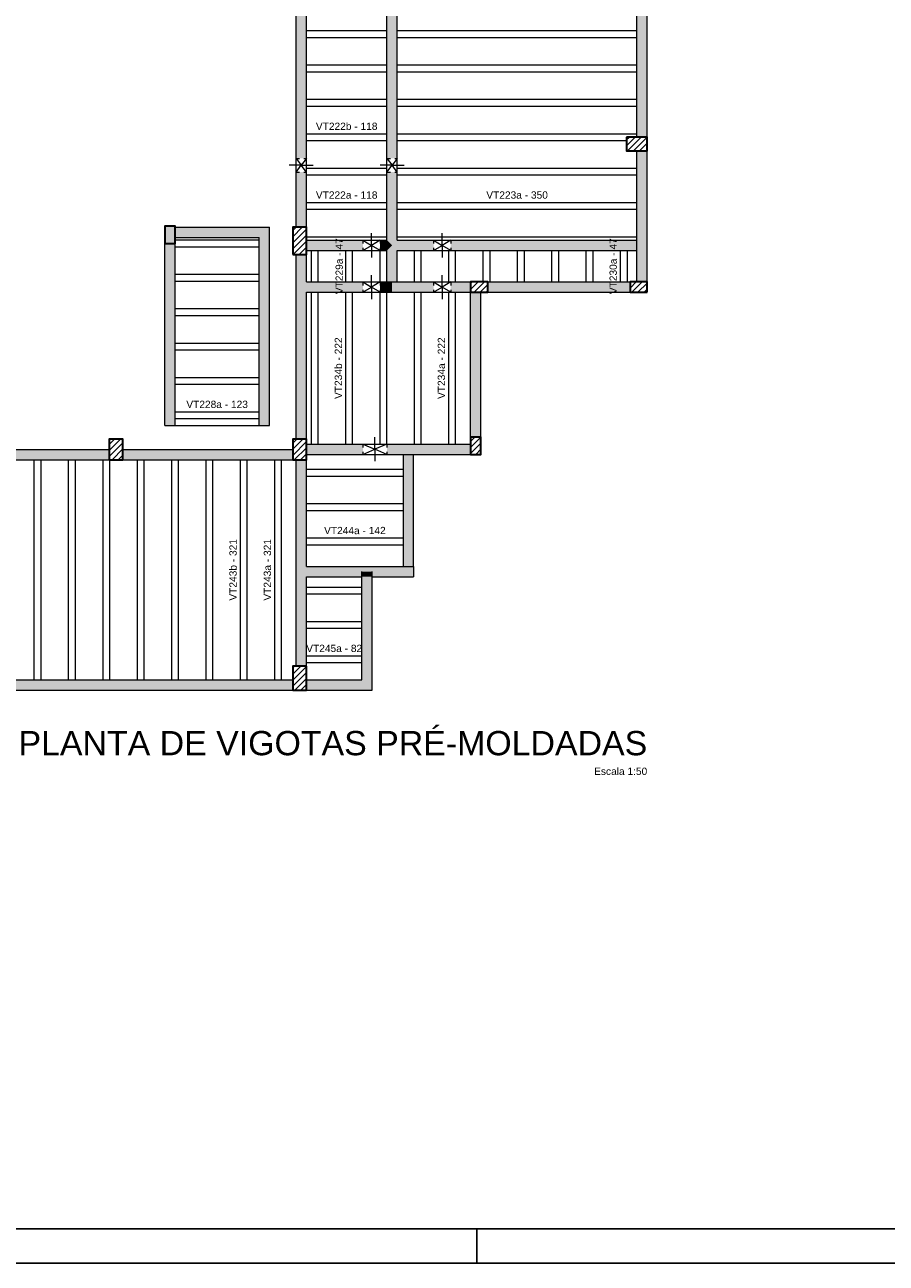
# Model space of a CAD drawing. Header units: millimetres. Extents: x 0 to 119, y 0 to 84.
# Tile 16 of 23: x 69 to 94, y 0 to 36. Entities that reach past the tile are written whole.
import ezdxf

# ---------------------------------------------------------------- set-up
doc = ezdxf.new("R2010")
doc.units = ezdxf.units.MM
doc.header["$MEASUREMENT"] = 0
doc.linetypes.add('DOT', pattern=[0.635, 0, -0.635])
doc.linetypes.add('NULL', pattern=[0])
for name, color, linetype, lineweight in [('DT-Hachura pilar em laje', 252, 'Continuous', 5), ('DT-Hachura viga em laje', 254, 'Continuous', 5), ('DT-Título', 3, 'Continuous', 20), ('FO-Aberturas', 7, 'Continuous', 5), ('FO-Hachuras das lajes', 1, 'Continuous', 20), ('FO-Pilares', 4, 'Continuous', 30), ('FO-Textos das lajes', 3, 'Continuous', 20), ('FO-Vigas', 1, 'Continuous', 20)]:
    doc.layers.add(name, color=color, linetype=linetype, lineweight=lineweight)
doc.layers.add('SEDUC_MARF', color=1, linetype='Continuous')
doc.layers.add('SEDUC_MARGG', color=7, linetype='Continuous')
doc.styles.add('Arial', font='txt')

msp = doc.modelspace()

# ---------------------------------------------------------------- hatches: boundary and pattern name
at = {"layer": 'DT-Hachura pilar em laje', "linetype": 'Continuous'}
h = msp.add_hatch(dxfattribs=at)
h.set_pattern_fill('ANSI31', color=252, style=0)
h.paths.add_polyline_path([(86.2657, 32.7735), (86.2657, 32.5735), (86.2657, 32.3735), (86.5657, 32.3735), (86.8657, 32.3735), (86.8657, 32.5735), (86.8657, 32.7735), (86.5657, 32.7735)])
msp.add_hatch(color=252, dxfattribs=at).paths.add_polyline_path([(72.8251, 29.6825), (72.9751, 29.6825), (73.1251, 29.6825), (73.1251, 29.9325), (73.1251, 30.1825), (72.9751, 30.1825), (72.8251, 30.1825), (72.8251, 29.9325)])
h = msp.add_hatch(dxfattribs=at)
h.set_pattern_fill('ANSI31', color=252, style=0)
h.paths.add_polyline_path([(76.5451, 29.3555), (76.7451, 29.3555), (76.9451, 29.3555), (76.9451, 29.7555), (76.9451, 30.1555), (76.7451, 30.1555), (76.5451, 30.1555), (76.5451, 29.7555)])
h = msp.add_hatch(dxfattribs=at)
h.set_pattern_fill('ANSI31', color=252, style=0)
h.paths.add_polyline_path([(82.2251, 28.2603), (82.2251, 28.4103), (82.2251, 28.5603), (81.9751, 28.5603), (81.7251, 28.5603), (81.7251, 28.4103), (81.7251, 28.2603), (81.9751, 28.2603)])
h = msp.add_hatch(dxfattribs=at)
h.set_pattern_fill('ANSI31', color=252, style=0)
h.paths.add_polyline_path([(86.8651, 28.2603), (86.8651, 28.4103), (86.8651, 28.5603), (86.6151, 28.5603), (86.3651, 28.5603), (86.3651, 28.4103), (86.3651, 28.2603), (86.6151, 28.2603)])
h = msp.add_hatch(dxfattribs=at)
h.set_pattern_fill('ANSI31', color=252, style=0)
h.paths.add_polyline_path([(71.2051, 23.3825), (71.4051, 23.3825), (71.6051, 23.3825), (71.6051, 23.6825), (71.6051, 23.9825), (71.4051, 23.9825), (71.2051, 23.9825), (71.2051, 23.6825)])
h = msp.add_hatch(dxfattribs=at)
h.set_pattern_fill('ANSI31', color=252, style=0)
h.paths.add_polyline_path([(76.5451, 23.3825), (76.7451, 23.3825), (76.9451, 23.3825), (76.9451, 23.6825), (76.9451, 23.9825), (76.7451, 23.9825), (76.5451, 23.9825), (76.5451, 23.6825)])
h = msp.add_hatch(dxfattribs=at)
h.set_pattern_fill('ANSI31', color=252, style=0)
h.paths.add_polyline_path([(81.7251, 23.5407), (81.8751, 23.5407), (82.0251, 23.5407), (82.0251, 23.7907), (82.0251, 24.0407), (81.8751, 24.0407), (81.7251, 24.0407), (81.7251, 23.7907)])
h = msp.add_hatch(dxfattribs=at)
h.set_pattern_fill('ANSI31', color=252, style=0)
h.paths.add_polyline_path([(76.9451, 17.3803), (76.7451, 17.3803), (76.5451, 17.3803), (76.5451, 17.0303), (76.5451, 16.6803), (76.7451, 16.6803), (76.9451, 16.6803), (76.9451, 17.0303)])
at = {"layer": 'DT-Hachura viga em laje', "linetype": 'Continuous'}
for points in [[(79.5885, 39.5753), (79.5885, 39.5753), (79.4385, 39.7253), (79.2885, 39.5753), (79.2885, 32.1555), (79.5885, 32.1555), (79.5885, 39.5753)], [(76.9451, 37.2955), (76.9451, 37.2955), (76.6451, 37.2955), (76.6451, 32.1555), (76.9451, 32.1555), (76.9451, 37.2955)], [(86.8655, 37.2955), (86.8655, 37.2955), (86.5655, 37.2955), (86.5655, 32.7737), (86.8655, 32.7737), (86.8655, 37.2955)], [(86.8655, 32.3737), (86.8655, 32.3737), (86.5655, 32.3737), (86.5655, 29.6255), (86.8655, 29.6255), (86.8655, 32.3737)], [(76.6451, 31.7555), (76.6451, 31.7555), (76.6451, 30.1555), (76.9451, 30.1555), (76.9451, 31.7555), (76.6451, 31.7555)], [(79.2885, 31.7555), (79.2885, 31.7555), (79.2885, 29.7755), (79.4385, 29.6255), (79.5885, 29.7755), (79.5885, 31.7555), (79.2885, 31.7555)], [(75.8651, 30.1555), (75.8651, 30.1555), (73.1251, 30.1555), (73.1251, 29.8555), (75.5651, 29.8555), (75.8651, 30.1555)], [(75.8651, 30.1555), (75.8651, 30.1555), (75.5651, 29.8555), (75.5651, 24.3827), (75.8651, 24.3827), (75.8651, 30.1555)], [(73.1251, 29.6827), (73.1251, 29.6827), (72.8251, 29.6827), (72.8251, 24.3827), (73.1251, 24.3827), (73.1251, 29.6827)], [(78.5885, 29.7755), (78.5885, 29.7755), (76.9451, 29.7755), (76.9451, 29.4755), (78.5885, 29.4755), (78.5885, 29.7755)], [(79.0885, 29.4755), (79.0885, 29.4755), (79.2885, 29.4755), (79.4385, 29.6255), (79.2885, 29.7755), (79.0885, 29.7755), (79.0885, 29.4755)], [(79.5885, 28.5603), (79.5885, 28.5603), (79.5885, 29.4755), (79.4385, 29.6255), (79.2885, 29.4755), (79.2885, 28.5603), (79.4385, 28.4103), (79.5885, 28.5603)], [(80.6455, 29.7755), (80.6455, 29.7755), (79.5885, 29.7755), (79.4385, 29.6255), (79.5885, 29.4755), (80.6455, 29.4755), (80.6455, 29.7755)], [(81.1455, 29.4755), (81.1455, 29.4755), (86.5653, 29.4755), (86.7155, 29.6255), (86.5655, 29.7755), (81.1455, 29.7755), (81.1455, 29.4755)], [(86.8655, 29.6255), (86.8655, 29.6255), (86.5653, 29.6255), (86.5653, 28.5603), (86.8655, 28.5603), (86.8655, 29.6255)], [(76.9451, 28.5603), (76.9451, 28.5603), (76.9451, 29.3555), (76.6451, 29.3555), (76.6451, 28.4103), (76.7951, 28.4103), (76.9451, 28.5603)], [(78.5885, 28.5603), (78.5885, 28.5603), (76.9451, 28.5603), (76.7951, 28.4103), (76.9451, 28.2603), (78.5885, 28.2603), (78.5885, 28.5603)], [(79.0885, 28.2603), (79.0885, 28.2603), (79.4385, 28.2603), (79.4385, 28.5603), (79.0885, 28.5603), (79.0885, 28.2603)], [(80.6455, 28.5603), (80.6455, 28.5603), (79.4385, 28.5603), (79.4385, 28.2603), (80.6455, 28.2603), (80.6455, 28.5603)], [(81.1455, 28.2605), (81.1455, 28.2605), (81.7251, 28.2605), (81.7251, 28.5603), (81.1455, 28.5603), (81.1455, 28.2605)], [(86.3651, 28.5603), (86.3651, 28.5603), (82.2251, 28.5603), (82.2251, 28.2603), (86.3651, 28.2603), (86.3651, 28.5603)], [(76.9451, 28.2603), (76.9451, 28.2603), (76.7951, 28.4103), (76.6449, 28.4103), (76.6449, 23.9827), (76.9451, 23.9827), (76.9451, 28.2603)], [(82.0249, 28.2603), (82.0249, 28.2603), (81.7251, 28.2603), (81.7251, 24.0407), (82.0249, 24.0407), (82.0249, 28.2603)], [(78.5885, 23.8407), (78.5885, 23.8407), (76.9451, 23.8407), (76.9451, 23.5407), (78.5885, 23.5407), (78.5885, 23.8407)], [(79.2885, 23.5407), (79.2885, 23.5407), (79.9157, 23.5407), (79.9157, 23.8407), (79.2885, 23.8407), (79.2885, 23.5407)], [(81.7251, 23.8409), (81.7251, 23.8409), (79.9157, 23.8409), (79.9157, 23.5407), (81.7251, 23.5407), (81.7251, 23.8409)], [(71.2051, 23.6827), (71.2051, 23.6827), (63.4523, 23.6827), (63.4523, 23.5327), (63.6023, 23.3827), (71.2051, 23.3827), (71.2051, 23.6827)], [(72.9751, 23.6827), (72.9751, 23.6827), (71.6051, 23.6827), (71.6051, 23.3827), (72.9751, 23.3827), (72.9751, 23.6827)], [(75.7151, 23.6827), (75.7151, 23.6827), (72.9751, 23.6827), (72.9751, 23.3827), (75.7151, 23.3827), (75.7151, 23.6827)], [(76.5451, 23.6827), (76.5451, 23.6827), (75.7151, 23.6827), (75.7151, 23.3827), (76.5451, 23.3827), (76.5451, 23.6827)], [(80.0657, 20.2803), (80.0657, 20.2803), (80.0657, 23.5407), (79.9157, 23.6907), (79.7655, 23.5407), (79.7657, 20.2803), (79.9157, 20.1303), (80.0657, 20.2803)], [(76.9449, 20.2803), (76.9449, 20.2803), (76.9449, 23.3827), (76.6451, 23.3827), (76.6451, 20.1303), (76.7951, 20.1303), (76.9449, 20.2803)], [(78.7123, 20.1303), (78.7123, 20.1303), (78.7123, 20.2803), (76.9449, 20.2803), (76.7951, 20.1303), (76.9451, 19.9803), (78.5623, 19.9803), (78.7123, 20.1303)], [(80.0657, 20.2803), (80.0657, 20.2803), (78.7123, 20.2803), (78.7123, 20.1303), (78.8623, 19.9803), (80.0657, 19.9803), (80.0657, 20.2803)], [(76.9451, 19.9803), (76.9451, 19.9803), (76.7951, 20.1303), (76.6451, 20.1303), (76.6451, 17.3803), (76.9451, 17.3803), (76.9451, 19.9803)], [(78.8623, 20.1303), (78.8623, 20.1303), (78.5623, 20.1303), (78.5623, 19.9803), (78.8623, 19.9803), (78.8623, 20.1303)], [(78.8623, 19.9803), (78.8623, 19.9803), (78.5623, 19.9803), (78.5623, 16.9803), (78.8623, 16.6805), (78.8623, 19.9803)], [(76.5451, 16.9803), (76.5451, 16.9803), (68.0813, 16.9803), (68.0813, 16.6805), (76.5451, 16.6805), (76.5451, 16.9803)], [(78.8623, 16.6805), (78.8623, 16.6805), (78.5623, 16.9803), (76.9451, 16.9803), (76.9451, 16.6803), (78.8623, 16.6805)]]:
    msp.add_hatch(color=254, dxfattribs=at).paths.add_polyline_path(points)

# ---------------------------------------------------------------- linework, layer by layer
at = {"layer": 'FO-Aberturas'}
for p, q in [((76.6451, 32.1555), (76.7951, 31.9555)), ((76.9451, 32.1555), (76.7951, 31.9555)), ((79.2885, 32.1555), (79.4385, 31.9555)), ((79.5885, 32.1555), (79.4385, 31.9555)), ((76.7951, 31.9555), (76.4451, 31.9555)), ((76.6451, 31.7555), (76.7951, 31.9555)), ((76.7951, 31.9555), (77.1451, 31.9555)), ((76.9451, 31.7555), (76.7951, 31.9555)), ((79.4385, 31.9555), (79.0885, 31.9555)), ((79.2885, 31.7555), (79.4385, 31.9555)), ((79.4385, 31.9555), (79.7885, 31.9555)), ((79.5885, 31.7555), (79.4385, 31.9555)), ((78.8385, 29.6255), (78.8385, 29.9755)), ((80.8955, 29.6255), (80.8955, 29.9755)), ((78.5885, 29.7755), (78.8385, 29.6255)), ((78.5885, 29.4755), (78.8385, 29.6255)), ((79.0885, 29.7755), (78.8385, 29.6255)), ((78.8385, 29.6255), (78.8385, 29.2755)), ((79.0885, 29.4755), (78.8385, 29.6255)), ((80.6455, 29.7755), (80.8955, 29.6255)), ((80.6455, 29.4755), (80.8955, 29.6255)), ((81.1455, 29.7755), (80.8955, 29.6255)), ((80.8955, 29.6255), (80.8955, 29.2755)), ((81.1455, 29.4755), (80.8955, 29.6255)), ((78.5885, 28.5603), (78.8385, 28.4103)), ((78.8385, 28.4103), (78.8385, 28.7603)), ((79.0885, 28.5603), (78.8385, 28.4103)), ((80.6455, 28.5603), (80.8955, 28.4103)), ((80.8955, 28.4103), (80.8955, 28.7603)), ((81.1455, 28.5603), (80.8955, 28.4103)), ((78.5885, 28.2603), (78.8385, 28.4103)), ((78.8385, 28.4103), (78.8385, 28.0603)), ((79.0885, 28.2603), (78.8385, 28.4103)), ((80.6455, 28.2603), (80.8955, 28.4103)), ((80.8955, 28.4103), (80.8955, 28.0603)), ((81.1455, 28.2603), (80.8955, 28.4103)), ((78.5885, 23.8407), (78.9385, 23.6907)), ((78.9385, 23.6907), (78.9385, 24.0407)), ((79.2885, 23.8407), (78.9385, 23.6907)), ((78.5885, 23.5407), (78.9385, 23.6907)), ((78.9385, 23.6907), (78.9385, 23.3407)), ((79.2885, 23.5407), (78.9385, 23.6907))]:
    msp.add_line(p, q, dxfattribs=at)
at = {"layer": 'FO-Hachuras das lajes'}
for p, q in [((76.9455, 35.8755), (79.2885, 35.8755)), ((79.5885, 35.8755), (86.2655, 35.8755)), ((86.2655, 35.8755), (86.5655, 35.8755)), ((76.9455, 35.6755), (79.2885, 35.6755)), ((79.5885, 35.6755), (86.2655, 35.6755)), ((86.2655, 35.6755), (86.5655, 35.6755)), ((76.9455, 34.8755), (79.2885, 34.8755)), ((76.9455, 34.6755), (79.2885, 34.6755)), ((79.5885, 34.8755), (86.2655, 34.8755)), ((79.5885, 34.6755), (86.2655, 34.6755)), ((86.2655, 34.8755), (86.5655, 34.8755)), ((86.2655, 34.6755), (86.5655, 34.6755)), ((76.9455, 33.8755), (79.2885, 33.8755)), ((76.9455, 33.6755), (79.2885, 33.6755)), ((79.5885, 33.8755), (86.2655, 33.8755)), ((79.5885, 33.6755), (86.2655, 33.6755)), ((86.2655, 33.8755), (86.5655, 33.8755)), ((86.2655, 33.6755), (86.5655, 33.6755)), ((76.9455, 32.8755), (79.2885, 32.8755)), ((79.5885, 32.8755), (86.2655, 32.8755)), ((86.2655, 32.8755), (86.5655, 32.8755)), ((76.9455, 32.6755), (79.2885, 32.6755)), ((79.5885, 32.6755), (86.2655, 32.6755)), ((76.9455, 31.8755), (79.2885, 31.8755)), ((79.5885, 31.8755), (86.2655, 31.8755)), ((86.2655, 31.8755), (86.5655, 31.8755)), ((76.9455, 31.6755), (79.2885, 31.6755)), ((79.5885, 31.6755), (86.2655, 31.6755)), ((86.2655, 31.6755), (86.5655, 31.6755)), ((76.9455, 30.8755), (79.2885, 30.8755)), ((76.9455, 30.6755), (79.2885, 30.6755)), ((79.5885, 30.8755), (86.2655, 30.8755)), ((79.5885, 30.6755), (86.2655, 30.6755)), ((86.2655, 30.8755), (86.5655, 30.8755)), ((86.2655, 30.6755), (86.5655, 30.6755)), ((73.1255, 29.7825), (75.5655, 29.7825)), ((73.1255, 29.5825), (75.5655, 29.5825)), ((76.9455, 29.8755), (79.2885, 29.8755)), ((79.5885, 29.8755), (86.2655, 29.8755)), ((86.2655, 29.8755), (86.5655, 29.8755)), ((77.0885, 28.5605), (77.0885, 29.4755)), ((77.2885, 28.5605), (77.2885, 29.4755)), ((78.0885, 28.5605), (78.0885, 29.4755)), ((78.2885, 28.5605), (78.2885, 29.4755)), ((79.0885, 28.5605), (79.0885, 29.4755)), ((79.2885, 28.5605), (79.2885, 29.4755)), ((80.0885, 28.5605), (80.0885, 29.4755)), ((80.2885, 28.5605), (80.2885, 29.4755)), ((81.0885, 28.5605), (81.0885, 29.4755)), ((81.2885, 28.5605), (81.2885, 29.4755)), ((82.0885, 28.5605), (82.0885, 29.4755)), ((82.2885, 28.5605), (82.2885, 29.4755)), ((83.0885, 28.5605), (83.0885, 29.4755)), ((83.2885, 28.5605), (83.2885, 29.4755)), ((84.0885, 28.5605), (84.0885, 29.4755)), ((84.2885, 28.5605), (84.2885, 29.4755)), ((85.0885, 28.5605), (85.0885, 29.4755)), ((85.2885, 28.5605), (85.2885, 29.4755)), ((86.0885, 28.5605), (86.0885, 29.4755)), ((86.2885, 28.5605), (86.2885, 29.4755)), ((73.1255, 28.7825), (75.5655, 28.7825)), ((73.1255, 28.5825), (75.5655, 28.5825)), ((77.0885, 23.8405), (77.0885, 28.2605)), ((77.2885, 23.8405), (77.2885, 28.2605)), ((78.0885, 23.8405), (78.0885, 28.2605)), ((78.2885, 23.8405), (78.2885, 28.2605)), ((79.0885, 23.8405), (79.0885, 28.2605)), ((79.2885, 23.8405), (79.2885, 28.2605)), ((80.0885, 23.8405), (80.0885, 28.2605)), ((80.2885, 23.8405), (80.2885, 28.2605)), ((81.0885, 23.8405), (81.0885, 28.2605)), ((81.2885, 23.8405), (81.2885, 28.2605)), ((73.1255, 27.7825), (75.5655, 27.7825)), ((73.1255, 27.5825), (75.5655, 27.5825)), ((73.1255, 26.7825), (75.5655, 26.7825)), ((73.1255, 26.5825), (75.5655, 26.5825)), ((73.1255, 25.7825), (75.5655, 25.7825)), ((73.1255, 25.5825), (75.5655, 25.5825)), ((73.1255, 24.7825), (75.5655, 24.7825)), ((73.1255, 24.5825), (75.5655, 24.5825)), ((69.0235, 17.3805), (69.0235, 23.3825)), ((69.2235, 17.3805), (69.2235, 23.3825)), ((70.0235, 17.3805), (70.0235, 23.3825)), ((70.2235, 17.3805), (70.2235, 23.3825)), ((71.0235, 17.3805), (71.0235, 23.3825)), ((71.2235, 17.3805), (71.2235, 23.3825)), ((72.0235, 17.3805), (72.0235, 23.3825)), ((72.2235, 17.3805), (72.2235, 23.3825)), ((73.0235, 17.3805), (73.0235, 23.3825)), ((73.2235, 17.3805), (73.2235, 23.3825)), ((74.0235, 17.3805), (74.0235, 23.3825)), ((74.2235, 17.3805), (74.2235, 23.3825)), ((75.0235, 17.3805), (75.0235, 23.3825)), ((75.2235, 17.3805), (75.2235, 23.3825)), ((76.0235, 17.3805), (76.0235, 23.3825)), ((76.2235, 17.3805), (76.2235, 23.3825)), ((76.9455, 23.1105), (79.7655, 23.1105)), ((76.9455, 22.9105), (79.7655, 22.9105)), ((76.9455, 22.1105), (79.7655, 22.1105)), ((76.9455, 21.9105), (79.7655, 21.9105)), ((76.9455, 21.1105), (79.7655, 21.1105)), ((76.9455, 20.9105), (79.7655, 20.9105)), ((76.9455, 19.6805), (78.5625, 19.6805)), ((76.9455, 19.4805), (78.5625, 19.4805)), ((76.9455, 18.6805), (78.5625, 18.6805)), ((76.9455, 18.4805), (78.5625, 18.4805)), ((76.9455, 17.6805), (78.5625, 17.6805)), ((69.0235, 17.2805), (69.0235, 17.3805)), ((69.2235, 17.2805), (69.2235, 17.3805)), ((70.0235, 17.2805), (70.0235, 17.3805)), ((70.2235, 17.2805), (70.2235, 17.3805)), ((71.0235, 17.2805), (71.0235, 17.3805)), ((71.2235, 17.2805), (71.2235, 17.3805)), ((72.0235, 17.2805), (72.0235, 17.3805)), ((72.2235, 17.2805), (72.2235, 17.3805)), ((73.0235, 17.2805), (73.0235, 17.3805)), ((73.2235, 17.2805), (73.2235, 17.3805)), ((74.0235, 17.2805), (74.0235, 17.3805)), ((74.2235, 17.2805), (74.2235, 17.3805)), ((75.0235, 17.2805), (75.0235, 17.3805)), ((75.2235, 17.2805), (75.2235, 17.3805)), ((76.0235, 17.2805), (76.0235, 17.3805)), ((76.2235, 17.2805), (76.2235, 17.3805)), ((76.9455, 17.4805), (78.5625, 17.4805)), ((69.0235, 16.9805), (69.0235, 17.2805)), ((69.2235, 16.9805), (69.2235, 17.2805)), ((70.0235, 16.9805), (70.0235, 17.2805)), ((70.2235, 16.9805), (70.2235, 17.2805)), ((71.0235, 16.9805), (71.0235, 17.2805)), ((71.2235, 16.9805), (71.2235, 17.2805)), ((72.0235, 16.9805), (72.0235, 17.2805)), ((72.2235, 16.9805), (72.2235, 17.2805)), ((73.0235, 16.9805), (73.0235, 17.2805)), ((73.2235, 16.9805), (73.2235, 17.2805)), ((74.0235, 16.9805), (74.0235, 17.2805)), ((74.2235, 16.9805), (74.2235, 17.2805)), ((75.0235, 16.9805), (75.0235, 17.2805)), ((75.2235, 16.9805), (75.2235, 17.2805)), ((76.0235, 16.9805), (76.0235, 17.2805)), ((76.2235, 16.9805), (76.2235, 17.2805))]:
    msp.add_line(p, q, dxfattribs=at)
at = {"layer": 'FO-Pilares'}
for points in [[(86.2657, 32.7735), (86.2657, 32.5735), (86.2657, 32.3735), (86.5657, 32.3735), (86.8657, 32.3735), (86.8657, 32.5735), (86.8657, 32.7735), (86.5657, 32.7735), (86.2657, 32.7735)], [(72.8251, 29.6825), (72.9751, 29.6825), (73.1251, 29.6825), (73.1251, 29.9325), (73.1251, 30.1825), (72.9751, 30.1825), (72.8251, 30.1825), (72.8251, 29.9325), (72.8251, 29.6825)], [(76.5451, 29.3555), (76.7451, 29.3555), (76.9451, 29.3555), (76.9451, 29.7555), (76.9451, 30.1555), (76.7451, 30.1555), (76.5451, 30.1555), (76.5451, 29.7555), (76.5451, 29.3555)], [(82.2251, 28.2603), (82.2251, 28.4103), (82.2251, 28.5603), (81.9751, 28.5603), (81.7251, 28.5603), (81.7251, 28.4103), (81.7251, 28.2603), (81.9751, 28.2603), (82.2251, 28.2603)], [(86.8651, 28.2603), (86.8651, 28.4103), (86.8651, 28.5603), (86.6151, 28.5603), (86.3651, 28.5603), (86.3651, 28.4103), (86.3651, 28.2603), (86.6151, 28.2603), (86.8651, 28.2603)], [(71.2051, 23.3825), (71.4051, 23.3825), (71.6051, 23.3825), (71.6051, 23.6825), (71.6051, 23.9825), (71.4051, 23.9825), (71.2051, 23.9825), (71.2051, 23.6825), (71.2051, 23.3825)], [(76.5451, 23.3825), (76.7451, 23.3825), (76.9451, 23.3825), (76.9451, 23.6825), (76.9451, 23.9825), (76.7451, 23.9825), (76.5451, 23.9825), (76.5451, 23.6825), (76.5451, 23.3825)], [(81.7251, 23.5407), (81.8751, 23.5407), (82.0251, 23.5407), (82.0251, 23.7907), (82.0251, 24.0407), (81.8751, 24.0407), (81.7251, 24.0407), (81.7251, 23.7907), (81.7251, 23.5407)], [(76.9451, 17.3803), (76.7451, 17.3803), (76.5451, 17.3803), (76.5451, 17.0303), (76.5451, 16.6803), (76.7451, 16.6803), (76.9451, 16.6803), (76.9451, 17.0303), (76.9451, 17.3803)]]:
    msp.add_lwpolyline(points, close=True, dxfattribs=at)
at = {"layer": 'FO-Vigas'}
for p, q in [((79.2885, 31.9555), (79.2885, 39.5755)), ((79.5885, 31.9555), (79.5885, 39.5755)), ((76.6451, 31.9555), (76.6451, 37.2955)), ((76.9451, 31.9555), (76.9451, 37.2955)), ((86.5655, 32.7735), (86.5655, 37.2955)), ((86.8655, 32.7735), (86.8655, 37.2955)), ((86.5655, 29.6255), (86.5655, 32.3735)), ((86.8655, 29.6255), (86.8655, 32.3735)), ((76.6451, 30.1555), (76.6451, 31.9555)), ((76.9451, 30.1555), (76.9451, 31.9555)), ((79.2885, 29.7755), (79.2885, 31.9555)), ((79.5885, 29.7755), (79.5885, 31.9555)), ((73.1251, 30.1555), (75.8651, 30.1555)), ((75.8651, 24.3825), (75.8651, 30.1555)), ((72.8251, 24.3825), (72.8251, 29.6825)), ((73.1251, 29.8555), (75.5651, 29.8555)), ((73.1251, 24.3825), (73.1251, 29.6825)), ((75.5651, 24.3825), (75.5651, 29.8555)), ((76.9451, 29.7755), (78.8385, 29.7755)), ((78.8385, 29.7755), (79.2885, 29.7755)), ((79.5885, 29.7755), (80.8955, 29.7755)), ((80.8955, 29.7755), (86.5655, 29.7755)), ((86.5655, 28.5603), (86.5655, 29.6255)), ((86.8655, 28.5603), (86.8655, 29.6255)), ((76.6451, 28.4103), (76.6451, 29.3555)), ((76.9451, 29.4755), (78.8385, 29.4755)), ((76.9451, 28.5603), (76.9451, 29.3555)), ((78.8385, 29.4755), (79.2885, 29.4755)), ((79.2885, 28.5603), (79.2885, 29.4755)), ((79.5885, 29.4755), (80.8955, 29.4755)), ((79.5885, 28.5603), (79.5885, 29.4755)), ((80.8955, 29.4755), (86.5655, 29.4755)), ((76.9451, 28.5603), (78.8385, 28.5603)), ((78.8385, 28.5603), (79.4385, 28.5603)), ((79.4385, 28.5603), (80.8955, 28.5603)), ((80.8955, 28.5603), (81.7251, 28.5603)), ((82.2251, 28.5603), (86.3651, 28.5603)), ((76.6451, 23.9825), (76.6451, 28.4103)), ((76.9451, 23.9825), (76.9451, 28.2603)), ((76.9451, 28.2603), (78.8385, 28.2603)), ((78.8385, 28.2603), (79.4385, 28.2603)), ((79.4385, 28.2603), (80.8955, 28.2603)), ((80.8955, 28.2603), (81.7251, 28.2603)), ((81.7251, 24.0407), (81.7251, 28.2603)), ((82.0251, 24.0407), (82.0251, 28.2603)), ((82.2251, 28.2603), (86.3651, 28.2603)), ((72.8251, 24.3825), (73.1251, 24.3825)), ((73.1251, 24.3825), (75.5651, 24.3825)), ((75.5651, 24.3825), (75.8651, 24.3825)), ((76.9451, 23.8407), (78.9385, 23.8407)), ((78.9385, 23.8407), (79.9157, 23.8407)), ((79.9157, 23.8407), (81.7251, 23.8407)), ((63.4525, 23.6825), (71.2051, 23.6825)), ((71.6051, 23.6825), (72.9751, 23.6825)), ((72.9751, 23.6825), (75.7151, 23.6825)), ((75.7151, 23.6825), (76.5451, 23.6825)), ((76.9451, 23.5407), (78.9385, 23.5407)), ((78.9385, 23.5407), (79.9157, 23.5407)), ((79.7657, 20.2803), (79.7657, 23.5407)), ((79.9157, 23.5407), (81.7251, 23.5407)), ((80.0657, 20.2803), (80.0657, 23.5407)), ((63.6025, 23.3825), (71.2051, 23.3825)), ((71.6051, 23.3825), (72.9751, 23.3825)), ((72.9751, 23.3825), (75.7151, 23.3825)), ((75.7151, 23.3825), (76.5451, 23.3825)), ((76.6451, 20.1303), (76.6451, 23.3825)), ((76.9451, 20.2803), (76.9451, 23.3825)), ((76.9451, 20.2803), (78.7123, 20.2803)), ((78.7123, 20.2803), (80.0657, 20.2803)), ((80.0657, 20.2803), (80.0657, 19.9803)), ((76.6451, 17.3803), (76.6451, 20.1303)), ((76.9451, 17.3803), (76.9451, 19.9803)), ((76.9451, 19.9803), (78.5623, 19.9803)), ((78.5623, 19.9803), (78.5623, 20.1303)), ((78.5623, 16.9803), (78.5623, 19.9803)), ((78.8623, 19.9803), (78.8623, 20.1303)), ((78.8623, 19.9803), (80.0657, 19.9803)), ((78.8623, 16.6803), (78.8623, 19.9803)), ((68.0813, 16.9803), (76.5451, 16.9803)), ((76.9451, 16.9803), (78.5623, 16.9803)), ((68.0813, 16.6803), (76.5451, 16.6803)), ((76.9451, 16.6803), (78.8623, 16.6803))]:
    msp.add_line(p, q, dxfattribs=at)
at = {"layer": 'FO-Vigas', "linetype": 'DOT', "ltscale": 0.2}
for p, q in [((76.6451, 32.1555), (76.9451, 32.1555)), ((79.2885, 32.1555), (79.5885, 32.1555)), ((76.6451, 31.7555), (76.9451, 31.7555)), ((79.2885, 31.7555), (79.5885, 31.7555)), ((78.5885, 29.7755), (78.5885, 29.4755)), ((79.0885, 29.7755), (79.0885, 29.4755)), ((80.6455, 29.7755), (80.6455, 29.4755)), ((81.1455, 29.7755), (81.1455, 29.4755)), ((78.5885, 28.5603), (78.5885, 28.2603)), ((79.0885, 28.5603), (79.0885, 28.2603)), ((80.6455, 28.5603), (80.6455, 28.2603)), ((81.1455, 28.5603), (81.1455, 28.2603)), ((78.5885, 23.8407), (78.5885, 23.5407)), ((79.2885, 23.8407), (79.2885, 23.5407))]:
    msp.add_line(p, q, dxfattribs=at)
at = {"layer": 'SEDUC_MARF'}
msp.add_line((81.9015, 1), (81.9015, 0), dxfattribs=at)
msp.add_lwpolyline([(118.9, 84.1), (0, 84.1), (0, 0), (118.9, 0)], close=True, dxfattribs=at)
at = {"layer": 'SEDUC_MARGG'}
msp.add_lwpolyline([(2.5, 1), (117.9, 1), (117.9, 83.1), (2.5, 83.1), (2.5, 1)], dxfattribs=at)

# ---------------------------------------------------------------- texts
at = {"layer": 'DT-Título', "linetype": 'NULL', "attachment_point": 9, "line_spacing_factor": 0.798, "style": 'Arial'}
for s, insert, char_height, width in [('PLANTA DE VIGOTAS PRÉ-MOLDADAS ', (86.8655, 14.7745), 0.706, 37.298057), ('Escala 1:50', (86.8655, 14.2094), 0.2118, 3.03084)]:
    msp.add_mtext(s, dxfattribs=dict(at, insert=insert, char_height=char_height, width=width))
at = {"layer": 'FO-Textos das lajes', "linetype": 'NULL', "char_height": 0.2118, "attachment_point": 8, "line_spacing_factor": 0.798, "style": 'Arial'}
for s, insert, width in [('VT222b - 118', (78.1165, 32.9814), 3.514551), ('VT222a - 118', (78.1165, 30.9814), 3.514551), ('VT223a - 350', (83.0775, 30.9814), 3.514551), ('VT228a - 123', (74.3455, 24.8884), 3.514551), ('VT244a - 142', (78.3555, 21.2164), 3.514551), ('VT245a - 82', (77.7535, 17.7864), 3.191982)]:
    msp.add_mtext(s, dxfattribs=dict(at, insert=insert, width=width))
at = {"layer": 'FO-Textos das lajes', "linetype": 'NULL', "char_height": 0.2118, "attachment_point": 8, "rotation": 90.00021, "line_spacing_factor": 0.798, "style": 'Arial'}
for s, insert, width in [('VT229a - 47', (78.0059, 29.0175), 3.191982), ('VT230a - 47', (85.9826, 29.0175), 3.191982), ('VT234b - 222', (77.9826, 26.0505), 3.514551), ('VT234a - 222', (80.9826, 26.0505), 3.514551), ('VT243b - 321', (74.9176, 20.1815), 3.514551), ('VT243a - 321', (75.9176, 20.1815), 3.514551)]:
    msp.add_mtext(s, dxfattribs=dict(at, insert=insert, width=width))

doc.saveas('drawing.dxf')
